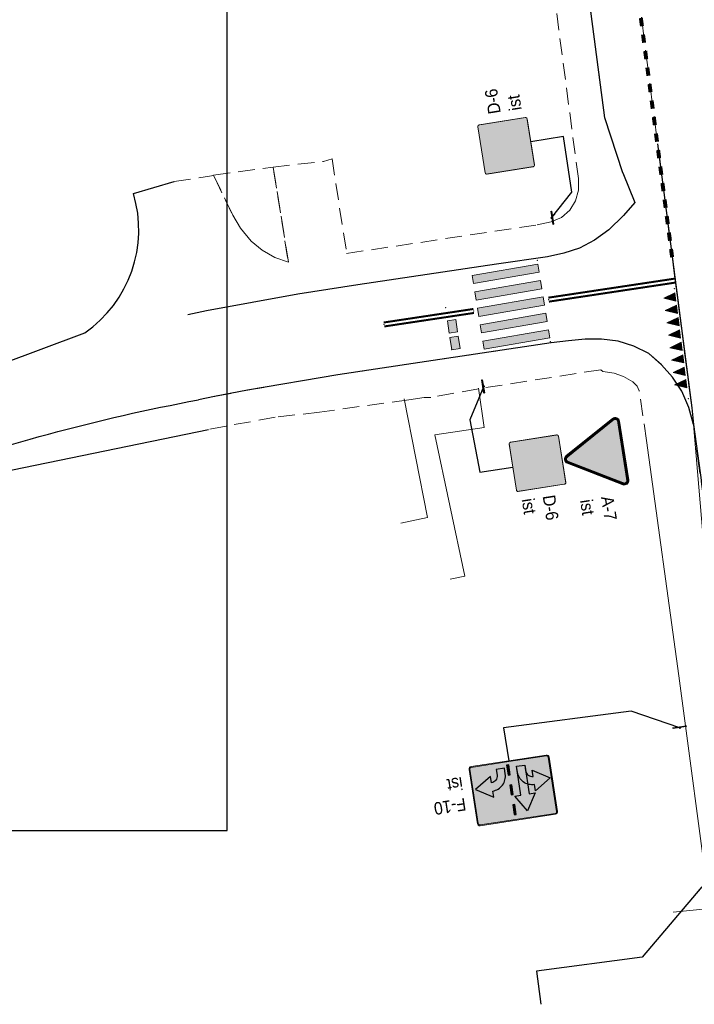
# Model space of a CAD drawing. Header units: metres. Extents: x 6420893 to 6543334, y 5684236 to 5790819.
# Tile 18 of 24: x 6421243 to 6421284, y 5790585 to 5790644. Entities that reach past the tile are written whole.
import ezdxf
from ezdxf.enums import TextEntityAlignment as Align

# ---------------------------------------------------------------- set-up
doc = ezdxf.new("R2010")
doc.units = ezdxf.units.M
doc.header["$XCLIPFRAME"] = 2
doc.linetypes.add('PRZER2-1', pattern=[3, 2, -1])
doc.linetypes.add('PRZER3-1', pattern=[4, 3, -1])
for name, color, linetype in [('gaPionowe', 7, 'Continuous'), ('gaPoziome', 7, 'Continuous'), ('zzz.gaHSDomyslna', 7, 'Continuous'), ('zzz.gaVSDodTekst', 7, 'Continuous'), ('zzz.gaVSDomyslna', 7, 'Continuous'), ('zzz.gaVSNazwa', 7, 'Continuous'), ('zzz.gaVSRamka', 7, 'Continuous'), ('zzz.gaVSStan', 7, 'Continuous'), ('zzz.gaVSWielkość', 7, 'Continuous')]:
    doc.layers.add(name, color=color, linetype=linetype)
for name, color, linetype, lineweight in [('GSLINK', 7, 'Continuous', 18), ('GSLKRW', 7, 'Continuous', 25), ('GSSKOA', 7, 'PRZER3-1', 18), ('GSSKOD', 7, 'PRZER2-1', 18)]:
    doc.layers.add(name, color=color, linetype=linetype, lineweight=lineweight)
doc.styles.add('arial', font='arial.ttf', dxfattribs={"width": 0.9, "height": 1.5})
doc.styles.add('GA-ATR-TEXT', font='arial.ttf', dxfattribs={"width": 0.9})
doc.styles.get("Standard").update_dxf_attribs({"font": 'arial.ttf'})
doc.dimstyles.new('GA-LEADER', dxfattribs={"dimtxt": 1, "dimasz": 1, "dimexe": 1, "dimexo": 1, "dimgap": 1, "dimtad": 1, "dimtxsty": 'Standard', "dimcen": 1, "dimadec": 0, "dimazin": 0, "dimtfac": 1, "dimtmove": 0, "dimatfit": 3, "dimfxl": 1, "dimarcsym": 0})
picture_1 = doc.add_image_def('image4.png', size_in_pixel=(1912, 1096))

# ---------------------------------------------------------------- blocks, each defined once
blk = doc.blocks.new('gaHSPos')
at = {"color": 0, "linetype": 'Continuous', "lineweight": 0}
blk.add_point((0, 0), dxfattribs=at)
blk = doc.blocks.new('*U867')
at = {"layer": 'zzz.gaHSDomyslna'}
for points in [[(-0.633, 3.95), (-0.713, 4.443), (3.229, 5.125), (3.308, 4.632), (-0.633, 3.95)], [(-0.475, 2.962), (-0.554, 3.456), (3.387, 4.138), (3.466, 3.644), (-0.475, 2.962)], [(-0.317, 1.975), (-0.396, 2.468), (3.546, 3.151), (3.625, 2.657), (-0.317, 1.975)], [(-0.158, 0.987), (-0.238, 1.481), (3.704, 2.163), (3.783, 1.67), (-0.158, 0.987)], [(0, 0), (-0.079, 0.494), (3.862, 1.176), (3.941, 0.682), (0, 0)]]:
    blk.add_hatch(color=251, dxfattribs=at).paths.add_polyline_path(points)
at = {"layer": 'zzz.gaHSDomyslna', "color": 251, "linetype": 'Continuous', "lineweight": 0}
for points in [[(-0.633, 3.95), (-0.713, 4.443), (3.229, 5.125), (3.308, 4.632), (-0.633, 3.95)], [(-0.475, 2.962), (-0.554, 3.456), (3.387, 4.138), (3.466, 3.644), (-0.475, 2.962)], [(-0.317, 1.975), (-0.396, 2.468), (3.546, 3.151), (3.625, 2.657), (-0.317, 1.975)], [(-0.158, 0.987), (-0.238, 1.481), (3.704, 2.163), (3.783, 1.67), (-0.158, 0.987)], [(0, 0), (-0.079, 0.494), (3.862, 1.176), (3.941, 0.682), (0, 0)]]:
    blk.add_lwpolyline(points, close=True, dxfattribs=at)
at = {"layer": 'zzz.gaHSDomyslna', "color": 251}
for p in [(3.192, 5.356), (3.978, 0.452)]:
    blk.add_blockref('gaHSPos', p, dxfattribs=at)
blk = doc.blocks.new('*U869')
at = {"layer": 'zzz.gaHSDomyslna', "color": 251}
for points in [[(0.067, -0.496, 0.24, 0.24, 0), (0.133, -0.991, 0.24, 0.24, 0)], [(0.2, -1.487, 0.24, 0.24, 0), (0.267, -1.982, 0.24, 0.24, 0)], [(0.333, -2.478, 0.24, 0.24, 0), (0.4, -2.973, 0.24, 0.24, 0)], [(0.467, -3.469, 0.24, 0.24, 0), (0.533, -3.964, 0.24, 0.24, 0)], [(0.6, -4.46, 0.24, 0.24, 0), (0.667, -4.955, 0.24, 0.24, 0)], [(0.733, -5.451, 0.24, 0.24, 0), (0.8, -5.946, 0.24, 0.24, 0)], [(0.867, -6.442, 0.24, 0.24, 0), (0.933, -6.938, 0.24, 0.24, 0)], [(1, -7.433, 0.24, 0.24, 0), (1.067, -7.929, 0.24, 0.24, 0)], [(1.133, -8.424, 0.24, 0.24, 0), (1.2, -8.92, 0.24, 0.24, 0)], [(1.266, -9.415, 0.24, 0.24, 0), (1.333, -9.911, 0.24, 0.24, 0)], [(1.4, -10.406, 0.24, 0.24, 0), (1.466, -10.902, 0.24, 0.24, 0)], [(1.533, -11.397, 0.24, 0.24, 0), (1.6, -11.893, 0.24, 0.24, 0)], [(1.666, -12.388, 0.24, 0.24, 0), (1.733, -12.884, 0.24, 0.24, 0)], [(1.8, -13.379, 0.24, 0.24, 0), (1.866, -13.875, 0.24, 0.24, 0)], [(1.933, -14.371, 0.24, 0.24, 0), (2, -14.866, 0.24, 0.24, 0)], [(2.066, -15.362, 0.24, 0.24, 0), (2.133, -15.857, 0.24, 0.24, 0)], [(2.2, -16.353, 0.24, 0.24, 0), (2.266, -16.848, 0.24, 0.24, 0)], [(2.333, -17.344, 0.24, 0.24, 0), (2.4, -17.839, 0.24, 0.24, 0)], [(2.466, -18.335, 0.24, 0.24, 0), (2.533, -18.83, 0.24, 0.24, 0)], [(2.6, -19.326, 0.24, 0.24, 0), (2.666, -19.821, 0.24, 0.24, 0)], [(2.733, -20.317, 0.24, 0.24, 0), (2.8, -20.813, 0.24, 0.24, 0)], [(2.866, -21.308, 0.24, 0.24, 0), (2.933, -21.804, 0.24, 0.24, 0)], [(3, -22.299, 0.24, 0.24, 0), (3.066, -22.795, 0.24, 0.24, 0)], [(3.133, -23.29, 0.24, 0.24, 0), (3.2, -23.786, 0.24, 0.24, 0)], [(3.266, -24.281, 0.24, 0.24, 0), (3.333, -24.777, 0.24, 0.24, 0)], [(3.4, -25.272, 0.24, 0.24, 0), (3.466, -25.768, 0.24, 0.24, 0)], [(3.533, -26.263, 0.24, 0.24, 0), (3.599, -26.759, 0.24, 0.24, 0)], [(3.666, -27.255, 0.24, 0.24, 0), (3.733, -27.75, 0.24, 0.24, 0)], [(3.799, -28.246, 0.24, 0.24, 0), (3.866, -28.741, 0.24, 0.24, 0)], [(3.933, -29.237, 0.24, 0.24, 0), (3.999, -29.732, 0.24, 0.24, 0)], [(4.066, -30.228, 0.24, 0.24, 0), (4.133, -30.723, 0.24, 0.24, 0)], [(4.199, -31.219, 0.24, 0.24, 0), (4.266, -31.714, 0.24, 0.24, 0)], [(4.333, -32.21, 0.24, 0.24, 0), (4.399, -32.705, 0.24, 0.24, 0)], [(4.466, -33.201, 0.24, 0.24, 0), (4.533, -33.697, 0.24, 0.24, 0)], [(4.599, -34.192, 0.24, 0.24, 0), (4.666, -34.688, 0.24, 0.24, 0)], [(4.733, -35.183, 0.24, 0.24, 0), (4.799, -35.679, 0.24, 0.24, 0)], [(4.866, -36.174, 0.24, 0.24, 0), (4.933, -36.67, 0.24, 0.24, 0)], [(4.999, -37.165, 0.24, 0.24, 0), (5.066, -37.661, 0.24, 0.24, 0)], [(5.133, -38.156, 0.24, 0.24, 0), (5.199, -38.652, 0.24, 0.24, 0)], [(5.266, -39.147, 0.24, 0.24, 0), (5.333, -39.643, 0.24, 0.24, 0)], [(5.399, -40.138, 0.24, 0.24, 0), (5.466, -40.634, 0.24, 0.24, 0)], [(5.533, -41.13, 0.24, 0.24, 0), (5.599, -41.625, 0.24, 0.24, 0)], [(5.666, -42.121, 0.24, 0.24, 0), (5.733, -42.616, 0.24, 0.24, 0)], [(5.799, -43.112, 0.24, 0.24, 0), (5.866, -43.607, 0.24, 0.24, 0)], [(5.932, -44.103, 0.24, 0.24, 0), (5.999, -44.598, 0.24, 0.24, 0)]]:
    blk.add_lwpolyline(points, format="xyseb", dxfattribs=at)
at = {"color": 251}
for p in [(0, 0), (6.106, -45.391)]:
    blk.add_blockref('gaHSPos', p, dxfattribs=at)
blk = doc.blocks.new('zk.P-13')
at = {"linetype": 'Continuous', "lineweight": 0}
blk.add_hatch(color=0, dxfattribs=at).paths.add_polyline_path([(0.25, 0), (-0.25, 0), (-0.013, -0.705)])
at = {"color": 0, "linetype": 'Continuous', "lineweight": 0}
for p, q in [((-0.25, 0), (0.25, 0)), ((-0.013, -0.705), (-0.25, 0)), ((0.25, 0), (-0.013, -0.705))]:
    blk.add_line(p, q, dxfattribs=at)
blk = doc.blocks.new('*U870')
at = {"layer": 'zzz.gaHSDomyslna', "color": 251}
for p in [(0, 0), (0.833, -6.615)]:
    blk.add_blockref('gaHSPos', p, dxfattribs=at)
at = {"layer": 'zzz.gaHSDomyslna', "color": 251, "rotation": 277.1743242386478}
for p in [(0.062, -0.496), (0.156, -1.24), (0.25, -1.984), (0.343, -2.728), (0.437, -3.473), (0.531, -4.217), (0.624, -4.961), (0.718, -5.705)]:
    blk.add_blockref('zk.P-13', p, dxfattribs=at)
blk = doc.blocks.new('*U871')
at = {"layer": 'zzz.gaHSDomyslna', "color": 251}
for points in [[(-7.642, -1.029, 0.12, 0.12, 0), (-0.018, 0.119, 0.12, 0.12, 0)], [(-7.606, -1.267, 0.12, 0.12, 0), (0.018, -0.119, 0.12, 0.12, 0)]]:
    blk.add_lwpolyline(points, format="xyseb", dxfattribs=at)
at = {"color": 251}
for p in [(0, 0, 10.18), (-7.624, -1.148, 10.18)]:
    blk.add_blockref('gaHSPos', p, dxfattribs=at)
blk = doc.blocks.new('*U872')
at = {"layer": 'zzz.gaHSDomyslna', "color": 251}
for points in [[(-5.412, -0.694, 0.12, 0.12, 0), (-0.018, 0.119, 0.12, 0.12, 0)], [(-5.377, -0.931, 0.12, 0.12, 0), (0.018, -0.119, 0.12, 0.12, 0)]]:
    blk.add_lwpolyline(points, format="xyseb", dxfattribs=at)
at = {"color": 251}
for p in [(0, 0, 10.18), (-5.394, -0.812, 10.18)]:
    blk.add_blockref('gaHSPos', p, dxfattribs=at)
blk = doc.blocks.new('zk.P-14')
at = {"linetype": 'Continuous', "lineweight": 0}
blk.add_hatch(color=0, dxfattribs=at).paths.add_polyline_path([(0.375, -0.5), (0.375, 0), (-0.375, 0), (-0.375, -0.5)])
at = {"color": 0, "linetype": 'Continuous', "lineweight": 0}
blk.add_lwpolyline([(-0.375, 0), (0.375, 0), (0.375, -0.5), (-0.375, -0.5), (-0.375, 0)], dxfattribs=at)
blk = doc.blocks.new('*U873')
at = {"layer": 'zzz.gaHSDomyslna', "color": 251}
for p in [(-0.379, 2.52, 10.18), (0, 0)]:
    blk.add_blockref('gaHSPos', p, dxfattribs=at)
at = {"layer": 'zzz.gaHSDomyslna', "color": 251, "rotation": 98.5626010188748}
for p in [(-0.205, 1.36), (-0.056, 0.371)]:
    blk.add_blockref('zk.P-14', p, dxfattribs=at)
blk = doc.blocks.new('gaVSPos')
blk.add_point((0, 0))
blk = doc.blocks.new('gaVSTVcolumn0')
at = {"color": 0, "linetype": 'ByBlock', "lineweight": -2}
for p, q in [((-400, -30), (400, -30)), ((-400, -60), (-400, -30)), ((400, -60), (-400, -60)), ((400, -30), (400, -60))]:
    blk.add_line(p, q, dxfattribs=at)
blk.add_circle((0, 0), 30, dxfattribs=at)
blk = doc.blocks.new('gaVScolumn0')
at = {"color": 0, "linetype": 'ByBlock', "lineweight": -2}
blk.add_line((0, 0), (0, 400), dxfattribs=at)
at = {"color": 7, "style": 'GA-ATR-TEXT', "width": 0.9}
blk.add_attdef('X2', text='', height=150, dxfattribs=at).set_placement((-50, 0), align=Align.BOTTOM_RIGHT)
blk = doc.blocks.new('*U875')
at = {"layer": 'zzz.gaVSDomyslna', "true_color": 0x2e2e2e}
h = blk.add_hatch(color=250, dxfattribs=at)
edge = h.paths.add_edge_path()
edge.add_line((-280, 594), (280, 594))
edge.add_arc((280, 580), 14, 359.9997, 89.9999, ccw=False)
edge.add_line((294, 580), (294, 20))
edge.add_arc((280, 20), 14, 270.0001, 359.9997, ccw=False)
edge.add_line((280, 6), (-280, 6))
edge.add_arc((-280, 20), 14, 180.0002, 269.9998, ccw=False)
edge.add_line((-294, 20), (-294, 580))
edge.add_arc((-280, 580), 14, 89.9999, 180.0002, ccw=False)
blk = doc.blocks.new('*U876')
at = {"layer": 'zzz.gaVSDomyslna', "color": 7, "lineweight": 0, "true_color": 0xffffff, "const_width": 6}
blk.add_lwpolyline([(280, 3), (-280, 3, -0.414214), (-297, 20), (-297, 580, -0.414214), (-280, 597), (280, 597, -0.414214), (297, 580), (297, 20, -0.414214), (280, 3, -1)], format="xyb", dxfattribs=at)
blk = doc.blocks.new('*U877')
at = {"layer": 'zzz.gaVSDomyslna', "true_color": 0xffffff}
blk.add_hatch(color=7, dxfattribs=at).paths.add_polyline_path([(0, 484), (-279.438, 0), (279.438, 0)])
blk = doc.blocks.new('*U878')
at = {"layer": 'zzz.gaVSDomyslna', "true_color": 0x000000}
h = blk.add_hatch(color=18, dxfattribs=at)
h.paths.add_polyline_path([(-24, 372, 1), (24, 372, 1)])
h.paths.add_polyline_path([(49.7297, 326.351), (0, 345), (-37.2973, 261.081), (-87.4155, 210.963), (-75.7601, 185.321), (-18.6486, 242.432), (-9.72973, 259.459), (0, 186.486), (-46.6216, 121.216), (-77.8378, 27.5676), (-112.5, 23.2348), (-112.5, 11.6777), (-51.0384, 0), (-18.6486, 102.568), (20.4993, 150.613), (90.969, 27.2907), (68.459, 9.13869), (68.459, 0), (93.2432, 0), (134.934, 23.8234), (57.3273, 171.982), (59.8365, 179.509), (49.7297, 223.784), (49.7297, 279.73), (74.5946, 247.095), (74.5946, 163.176), (99.4595, 177.162), (99.4595, 261.081)])
h.paths.add_polyline_path([(219.122, 83.9189), (111.876, 83.9189), (121.645, 65.2703), (228.446, 65.2703)])
h.paths.add_polyline_path([(50.0186, 83.9189), (-16.7151, 83.9189), (-22.6042, 65.2703), (60.675, 65.2703)], flags=17)
h.paths.add_polyline_path([(-66.917, 83.9189), (-219.122, 83.9189), (-228.446, 65.2703), (-73.1332, 65.2703)])
blk = doc.blocks.new('*U879')
at = {"layer": 'zzz.gaVSDomyslna', "color": 7, "linetype": 'Continuous', "lineweight": 0}
blk.add_lwpolyline([(280, 0), (-280, 0, -0.414214), (-300, 20), (-300, 580, -0.414214), (-280, 600), (280, 600, -0.414214), (300, 580), (300, 20, -0.414214)], format="xyb", close=True, dxfattribs=at)
blk = doc.blocks.new('*U880')
at = {"layer": 'zzz.gaVSDomyslna', "color": 7, "true_color": 0xffffff}
for name, p in [('*U876', (0, 0)), ('*U877', (0, 96))]:
    blk.add_blockref(name, p, dxfattribs=at)
at = {"layer": 'zzz.gaVSDomyslna', "color": 250, "true_color": 0x2e2e2e}
blk.add_blockref('*U875', (0, 0), dxfattribs=at)
at = {"layer": 'zzz.gaVSDomyslna', "color": 18, "true_color": 0x000000}
blk.add_blockref('*U878', (0, 108), dxfattribs=at)
at = {"layer": 'zzz.gaVSRamka', "color": 7}
blk.add_blockref('*U879', (0, 0), dxfattribs=at)
blk = doc.blocks.new('*U874')
at = {"layer": 'zzz.gaVSDomyslna'}
blk.add_blockref('*U880', (0, 0), dxfattribs=at)
at = {"layer": 'zzz.gaVSDodTekst', "style": 'arial', "flags": 1}
blk.add_attdef('Addtext', text='', height=1, dxfattribs=at).set_placement((0, 0), align=Align.MIDDLE_LEFT)
at = {"layer": 'zzz.gaVSDomyslna', "style": 'arial', "flags": 1}
for tag in ['Height', 'Width', 'Position', 'Route', 'ItemNo', 'ID']:
    blk.add_attdef(tag, text='', height=1, dxfattribs=at).set_placement((0, 0), align=Align.MIDDLE_LEFT)
at = {"layer": 'zzz.gaVSNazwa', "color": 0, "style": 'GA-ATR-TEXT', "width": 0.9}
blk.add_attdef('Name', text='', height=150, dxfattribs=at).set_placement((400, 375), align=Align.MIDDLE_LEFT)
at = {"layer": 'zzz.gaVSStan', "color": 0, "style": 'GA-ATR-TEXT', "width": 0.9}
blk.add_attdef('State', text='', height=150, dxfattribs=at).set_placement((400, 120), align=Align.MIDDLE_LEFT)
at = {"layer": 'zzz.gaVSWielkość', "style": 'arial', "flags": 1}
blk.add_attdef('Size', text='', height=1, dxfattribs=at).set_placement((0, 0), align=Align.MIDDLE_LEFT)
blk = doc.blocks.new('*U882')
at = {"layer": 'zzz.gaVSDomyslna', "true_color": 0x2e2e2e}
h = blk.add_hatch(color=250, dxfattribs=at)
edge = h.paths.add_edge_path()
edge.add_line((-280, 594), (280, 594))
edge.add_arc((280, 580), 14, 359.9997, 89.9999, ccw=False)
edge.add_line((294, 580), (294, 20))
edge.add_arc((280, 20), 14, 270.0001, 359.9997, ccw=False)
edge.add_line((280, 6), (-280, 6))
edge.add_arc((-280, 20), 14, 180.0002, 269.9998, ccw=False)
edge.add_line((-294, 20), (-294, 580))
edge.add_arc((-280, 580), 14, 89.9999, 180.0002, ccw=False)
blk = doc.blocks.new('*U883')
at = {"layer": 'zzz.gaVSDomyslna', "color": 7, "lineweight": 0, "true_color": 0xffffff, "const_width": 6}
blk.add_lwpolyline([(280, 3), (-280, 3, -0.414214), (-297, 20), (-297, 580, -0.414214), (-280, 597), (280, 597, -0.414214), (297, 580), (297, 20, -0.414214), (280, 3, -1)], format="xyb", dxfattribs=at)
blk = doc.blocks.new('*U884')
at = {"layer": 'zzz.gaVSDomyslna', "true_color": 0xffffff}
blk.add_hatch(color=7, dxfattribs=at).paths.add_polyline_path([(0, 484), (-279.438, 0), (279.438, 0)])
blk = doc.blocks.new('*U885')
at = {"layer": 'zzz.gaVSDomyslna', "true_color": 0x000000}
h = blk.add_hatch(color=18, dxfattribs=at)
h.paths.add_polyline_path([(-24, 372, 1), (24, 372, 1)])
h.paths.add_polyline_path([(49.7297, 326.351), (0, 345), (-37.2973, 261.081), (-87.4155, 210.963), (-75.7601, 185.321), (-18.6486, 242.432), (-9.72973, 259.459), (0, 186.486), (-46.6216, 121.216), (-77.8378, 27.5676), (-112.5, 23.2348), (-112.5, 11.6777), (-51.0384, 0), (-18.6486, 102.568), (20.4993, 150.613), (90.969, 27.2907), (68.459, 9.13869), (68.459, 0), (93.2432, 0), (134.934, 23.8234), (57.3273, 171.982), (59.8365, 179.509), (49.7297, 223.784), (49.7297, 279.73), (74.5946, 247.095), (74.5946, 163.176), (99.4595, 177.162), (99.4595, 261.081)])
h.paths.add_polyline_path([(219.122, 83.9189), (111.876, 83.9189), (121.645, 65.2703), (228.446, 65.2703)])
h.paths.add_polyline_path([(50.0186, 83.9189), (-16.7151, 83.9189), (-22.6042, 65.2703), (60.675, 65.2703)], flags=17)
h.paths.add_polyline_path([(-66.917, 83.9189), (-219.122, 83.9189), (-228.446, 65.2703), (-73.1332, 65.2703)])
blk = doc.blocks.new('*U886')
at = {"layer": 'zzz.gaVSDomyslna', "color": 7, "linetype": 'Continuous', "lineweight": 0}
blk.add_lwpolyline([(280, 0), (-280, 0, -0.414214), (-300, 20), (-300, 580, -0.414214), (-280, 600), (280, 600, -0.414214), (300, 580), (300, 20, -0.414214)], format="xyb", close=True, dxfattribs=at)
blk = doc.blocks.new('*U887')
at = {"layer": 'zzz.gaVSDomyslna', "color": 7, "true_color": 0xffffff}
for name, p in [('*U883', (0, 0)), ('*U884', (0, 96))]:
    blk.add_blockref(name, p, dxfattribs=at)
at = {"layer": 'zzz.gaVSDomyslna', "color": 250, "true_color": 0x2e2e2e}
blk.add_blockref('*U882', (0, 0), dxfattribs=at)
at = {"layer": 'zzz.gaVSDomyslna', "color": 18, "true_color": 0x000000}
blk.add_blockref('*U885', (0, 108), dxfattribs=at)
at = {"layer": 'zzz.gaVSRamka', "color": 7}
blk.add_blockref('*U886', (0, 0), dxfattribs=at)
blk = doc.blocks.new('*U881')
at = {"layer": 'zzz.gaVSDomyslna'}
blk.add_blockref('*U887', (0, 0), dxfattribs=at)
at = {"layer": 'zzz.gaVSDodTekst', "style": 'arial', "flags": 1}
blk.add_attdef('Addtext', text='', height=1, dxfattribs=at).set_placement((0, 0), align=Align.MIDDLE_LEFT)
at = {"layer": 'zzz.gaVSDomyslna', "style": 'arial', "flags": 1}
for tag in ['Height', 'Width', 'Position', 'Route', 'ItemNo', 'ID']:
    blk.add_attdef(tag, text='', height=1, dxfattribs=at).set_placement((0, 0), align=Align.MIDDLE_LEFT)
at = {"layer": 'zzz.gaVSNazwa', "color": 0, "style": 'GA-ATR-TEXT', "width": 0.9}
blk.add_attdef('Name', text='', height=150, dxfattribs=at).set_placement((400, 375), align=Align.MIDDLE_LEFT)
at = {"layer": 'zzz.gaVSStan', "color": 0, "style": 'GA-ATR-TEXT', "width": 0.9}
blk.add_attdef('State', text='', height=150, dxfattribs=at).set_placement((400, 120), align=Align.MIDDLE_LEFT)
at = {"layer": 'zzz.gaVSWielkość', "style": 'arial', "flags": 1}
blk.add_attdef('Size', text='', height=1, dxfattribs=at).set_placement((0, 0), align=Align.MIDDLE_LEFT)
blk = doc.blocks.new('*U889')
at = {"layer": 'zzz.gaVSDomyslna', "color": 251, "linetype": 'Continuous', "lineweight": 0, "true_color": 0x4c4c4c, "const_width": 30}
blk.add_lwpolyline([(356.469, 710.423), (-356.469, 710.423, 0.563712), (-391.037, 653.297), (-33.775, 34.5, 0.563661), (32.9409, 33.1218), (390.215, 651.94, 0.577186), (356.469, 710.423)], format="xyb", close=True, dxfattribs=at)
blk = doc.blocks.new('*U890')
at = {"layer": 'zzz.gaVSDomyslna', "linetype": 'Continuous', "lineweight": 0, "true_color": 0xe2e2e2}
h = blk.add_hatch(color=254, dxfattribs=at)
h.dxf.hatch_style = 1
h.paths.add_polyline_path([(0, 695.423), (-356.469, 695.423, 0.262443), (-377.021, 683.837, 0.259425), (-377.874, 660.497), (-19.9889, 40.6218, 0.279187), (-0.646341, 29.9873, 0.229204), (20.2988, 41.2251), (378.047, 660.797, 0.284586), (377.352, 683.315, 0.237857), (356.126, 695.423)])
at = {"layer": 'zzz.gaVSDomyslna', "color": 254, "linetype": 'Continuous', "lineweight": 0, "true_color": 0xe2e2e2}
blk.add_point((0, 0), dxfattribs=at)
blk = doc.blocks.new('*U891')
at = {"layer": 'zzz.gaVSDomyslna', "color": 7, "linetype": 'Continuous', "lineweight": 0}
blk.add_line((-356.469, 725.423), (356.469, 725.423), dxfattribs=at)
blk.add_lwpolyline([(356.473, 725.423), (-356.469, 725.423, 0.565749), (-404.17, 646.043), (-46.7654, 27, 0.565707), (45.7889, 25.3753), (403.206, 644.44, 0.577211)], format="xyb", close=True, dxfattribs=at)
blk.add_point((0, 0), dxfattribs=at)
blk = doc.blocks.new('*U892')
at = {"layer": 'zzz.gaVSDomyslna', "color": 251, "true_color": 0x4c4c4c}
blk.add_blockref('*U889', (0, 0), dxfattribs=at)
at = {"layer": 'zzz.gaVSDomyslna', "color": 254, "true_color": 0xe2e2e2}
blk.add_blockref('*U890', (0, 0), dxfattribs=at)
at = {"layer": 'zzz.gaVSRamka', "color": 7}
blk.add_blockref('*U891', (0, 0), dxfattribs=at)
blk = doc.blocks.new('*U888')
at = {"layer": 'zzz.gaVSDomyslna'}
blk.add_blockref('*U892', (0, 0), dxfattribs=at)
at = {"layer": 'zzz.gaVSDodTekst', "style": 'arial', "flags": 1}
blk.add_attdef('Addtext', text='', height=1, dxfattribs=at).set_placement((0, 0), align=Align.MIDDLE_LEFT)
at = {"layer": 'zzz.gaVSDomyslna', "style": 'arial', "flags": 1}
for tag in ['Height', 'Width', 'Position', 'Route', 'ItemNo', 'ID']:
    blk.add_attdef(tag, text='', height=1, dxfattribs=at).set_placement((0, 0), align=Align.MIDDLE_LEFT)
at = {"layer": 'zzz.gaVSNazwa', "color": 0, "style": 'GA-ATR-TEXT', "width": 0.9}
blk.add_attdef('Name', text='', height=150, dxfattribs=at).set_placement((510, 438), align=Align.MIDDLE_LEFT)
at = {"layer": 'zzz.gaVSStan', "color": 0, "style": 'GA-ATR-TEXT', "width": 0.9}
blk.add_attdef('State', text='', height=150, dxfattribs=at).set_placement((510, 183), align=Align.MIDDLE_LEFT)
at = {"layer": 'zzz.gaVSWielkość', "style": 'arial', "flags": 1}
blk.add_attdef('Size', text='', height=1, dxfattribs=at).set_placement((0, 0), align=Align.MIDDLE_LEFT)
blk = doc.blocks.new('*U899')
at = {"layer": 'zzz.gaVSDomyslna', "true_color": 0x2e2e2e}
h = blk.add_hatch(color=250, dxfattribs=at)
edge = h.paths.add_edge_path()
edge.add_line((0, 0), (-457.5, 0))
edge.add_arc((-457.5, 30), 30, 179.99996, 270.00004, ccw=False)
edge.add_line((-487.5, 30), (-487.5, 690))
edge.add_arc((-457.5, 690), 30, 89.99996, 180.00004, ccw=False)
edge.add_line((-457.5, 720), (457.5, 720))
edge.add_arc((457.5, 690), 30, 359.99996, 90.00004, ccw=False)
edge.add_line((487.5, 690), (487.5, 30))
edge.add_arc((457.5, 30), 30, 269.99996, 0.00004, ccw=False)
edge.add_line((457.5, 0), (0, 0))
edge.add_line((0, 0), (0, 0))
at = {"layer": 'zzz.gaVSDomyslna', "true_color": 0xffffff}
h = blk.add_hatch(color=7, dxfattribs=at)
edge = h.paths.add_edge_path()
edge.add_line((0, 0), (0, 10))
edge.add_line((0, 10), (457.5, 10))
edge.add_arc((457.5, 30), 20, 269.99996, 0.00004)
edge.add_line((477.5, 30), (477.5, 690))
edge.add_arc((457.5, 690), 20, 359.99996, 90.00004)
edge.add_line((457.5, 710), (-457.5, 710))
edge.add_arc((-457.5, 690), 20, 89.99996, 180.00004)
edge.add_line((-477.5, 690), (-477.5, 30))
edge.add_arc((-457.5, 30), 20, 179.99996, 270.00004)
edge.add_line((-457.5, 10), (0, 10))
edge.add_line((0, 10), (0, 0))
edge.add_line((0, 0), (-457.5, 0))
edge.add_arc((-457.5, 30), 30, 179.99996, 270.00004, ccw=False)
edge.add_line((-487.5, 30), (-487.5, 690))
edge.add_arc((-457.5, 690), 30, 89.99996, 180.00004, ccw=False)
edge.add_line((-457.5, 720), (457.5, 720))
edge.add_arc((457.5, 690), 30, 359.99996, 90.00004, ccw=False)
edge.add_line((487.5, 690), (487.5, 30))
edge.add_arc((457.5, 30), 30, 269.99996, 0.00004, ccw=False)
edge.add_line((457.5, 0), (0, 0))
edge.add_line((0, 0), (0, 0))
at = {"layer": 'zzz.gaVSDomyslna', "color": 250, "lineweight": 0, "true_color": 0x2e2e2e}
blk.add_lwpolyline([(0, 0), (-457.5, 0, -0.414214), (-487.5, 30), (-487.5, 690, -0.414214), (-457.5, 720), (457.5, 720, -0.414214), (487.5, 690), (487.5, 30, -0.414214), (457.5, 0), (0, 0)], format="xyb", close=True, dxfattribs=at)
at = {"layer": 'zzz.gaVSDomyslna', "color": 7, "lineweight": 0, "true_color": 0xffffff}
blk.add_lwpolyline([(0, 0), (0, 10), (457.5, 10, 0.414214), (477.5, 30), (477.5, 690, 0.414214), (457.5, 710), (-457.5, 710, 0.414214), (-477.5, 690), (-477.5, 30, 0.414214), (-457.5, 10), (0, 10), (0, 0), (-457.5, 0, -0.414214), (-487.5, 30), (-487.5, 690, -0.414214), (-457.5, 720), (457.5, 720, -0.414214), (487.5, 690), (487.5, 30, -0.414214), (457.5, 0), (0, 0)], format="xyb", close=True, dxfattribs=at)
at = {"layer": 'zzz.gaVSRamka', "color": 7, "lineweight": 0}
blk.add_lwpolyline([(0, 0), (-457.5, 0, -0.414214), (-487.5, 30), (-487.5, 690, -0.414214), (-457.5, 720), (457.5, 720, -0.414214), (487.5, 690), (487.5, 30, -0.414214), (457.5, 0), (0, 0)], format="xyb", dxfattribs=at)
blk = doc.blocks.new('*U894')
at = {"layer": 'zzz.gaVSDomyslna', "linetype": 'ByBlock', "lineweight": -2, "true_color": 0xffffff}
blk.add_hatch(color=7, dxfattribs=at).paths.add_polyline_path([(-130, 250), (-130, 325), (-330, 200), (-130, 75), (-130, 150, -0.414214), (-50, 70), (-50, 0), (50, 0), (50, 70, 0.414214)])
at = {"layer": 'zzz.gaVSDomyslna', "color": 7, "linetype": 'ByBlock', "lineweight": -2, "true_color": 0xffffff}
blk.add_lwpolyline([(50, 70), (50, 0), (-50, 0), (-50, 70, 0.414214), (-130, 150), (-130, 150), (-130, 75), (-330, 200), (-130, 325), (-130, 250, -0.414214)], format="xyb", close=True, dxfattribs=at)
blk = doc.blocks.new('*U895')
at = {"layer": 'zzz.gaVSDomyslna', "linetype": 'ByBlock', "lineweight": -2, "true_color": 0xffffff}
for points in [[(12.5, 570), (-12.5, 570), (-12.5, 450), (12.5, 450)], [(12.5, 330), (-12.5, 330), (-12.5, 210), (12.5, 210)], [(-12.5, -30), (12.5, -30), (12.5, 90), (-12.5, 90)]]:
    blk.add_hatch(color=7, dxfattribs=at).paths.add_polyline_path(points)
at = {"layer": 'zzz.gaVSDomyslna', "color": 7, "linetype": 'ByBlock', "lineweight": -2, "true_color": 0xffffff}
for points in [[(12.5, 570), (-12.5, 570), (-12.5, 450), (12.5, 450)], [(12.5, 330), (-12.5, 330), (-12.5, 210), (12.5, 210)], [(12.5, 90), (-12.5, 90), (-12.5, -30), (12.5, -30)]]:
    blk.add_lwpolyline(points, close=True, dxfattribs=at)
blk = doc.blocks.new('*U896')
at = {"layer": 'zzz.gaVSDomyslna', "linetype": 'ByBlock', "lineweight": -2, "true_color": 0xffffff}
blk.add_hatch(color=7, dxfattribs=at).paths.add_polyline_path([(50, 350), (125, 350), (0, 550), (-125, 350), (-50, 350), (-50, 0), (50, 0)])
at = {"layer": 'zzz.gaVSDomyslna', "color": 7, "linetype": 'ByBlock', "lineweight": -2, "true_color": 0xffffff}
blk.add_lwpolyline([(-50, 350), (-125, 350), (0, 550), (125, 350), (50, 350), (50, 0), (-50, 0)], close=True, dxfattribs=at)
blk = doc.blocks.new('*U897')
at = {"layer": 'zzz.gaVSDomyslna', "linetype": 'ByBlock', "lineweight": -2, "true_color": 0xffffff}
blk.add_hatch(color=7, dxfattribs=at).paths.add_polyline_path([(-130, 250), (-130, 325), (-330, 200), (-130, 75), (-130, 150, -0.414214), (-50, 70), (-50, 0), (50, 0), (50, 70, 0.414214)])
at = {"layer": 'zzz.gaVSDomyslna', "color": 7, "linetype": 'ByBlock', "lineweight": -2, "true_color": 0xffffff}
blk.add_lwpolyline([(50, 70), (50, 0), (-50, 0), (-50, 70, 0.414214), (-130, 150), (-130, 150), (-130, 75), (-330, 200), (-130, 325), (-130, 250, -0.414214)], format="xyb", close=True, dxfattribs=at)
blk = doc.blocks.new('*U898')
at = {"layer": 'zzz.gaVSDomyslna', "color": 7, "true_color": 0xffffff}
for name, p in [('*U896', (-132.5, 80)), ('*U895', (20, 80)), ('*U897', (-132.5, 80))]:
    blk.add_blockref(name, p, dxfattribs=at)
at = {"layer": 'zzz.gaVSDomyslna', "color": 7, "true_color": 0xffffff, "xscale": -1}
blk.add_blockref('*U894', (115, 80), dxfattribs=at)
blk = doc.blocks.new('*U893')
at = {"layer": 'zzz.gaVSDomyslna'}
for name in ['*U899', '*U898']:
    blk.add_blockref(name, (0, 0), dxfattribs=at)
at = {"layer": 'zzz.gaVSDodTekst', "style": 'arial', "flags": 1}
blk.add_attdef('Addtext', text='', height=1, dxfattribs=at).set_placement((0, 0), align=Align.MIDDLE_LEFT)
at = {"layer": 'zzz.gaVSDomyslna', "style": 'arial', "flags": 1}
for tag in ['Width', 'Height', 'Position', 'Route', 'ItemNo', 'ID']:
    blk.add_attdef(tag, text='', height=1, dxfattribs=at).set_placement((0, 0), align=Align.MIDDLE_LEFT)
at = {"layer": 'zzz.gaVSNazwa', "color": 0, "style": 'GA-ATR-TEXT', "width": 0.9}
blk.add_attdef('Name', text='', height=150, dxfattribs=at).set_placement((587.5, 435), align=Align.MIDDLE_LEFT)
at = {"layer": 'zzz.gaVSStan', "color": 0, "style": 'GA-ATR-TEXT', "width": 0.9}
blk.add_attdef('State', text='', height=150, dxfattribs=at).set_placement((587.5, 180), align=Align.MIDDLE_LEFT)
at = {"layer": 'zzz.gaVSWielkość', "style": 'arial', "flags": 1}
blk.add_attdef('Size', text='', height=1, dxfattribs=at).set_placement((0, 0), align=Align.MIDDLE_LEFT)

msp = doc.modelspace()

# ---------------------------------------------------------------- linework, layer by layer
for points in [[(6421201.482, 5790602.709), (6421211.515, 5790610.066), (6421219.764, 5790614.525), (6421236.894, 5790621.808), (6421246.933, 5790625.561, 0.325415), (6421249.862, 5790633.922), (6421252.304, 5790634.645)], [(6421202.661, 5790599.694), (6421214.656, 5790607.108, -0.042412), (6421220.534, 5790610.055), (6421235.944, 5790616.697, -0.040747), (6421253.763, 5790621.531, -0.091663)]]:
    msp.add_lwpolyline(points, format="xyb")
msp.add_lwpolyline([(6421203.794, 5790598.519), (6421216.196, 5790606.206), (6421222.536, 5790609.434), (6421234.38, 5790614.59), (6421241.208, 5790617.051), (6421254.378, 5790619.755)])
at = {"layer": 'GSLINK', "linetype": 'Continuous', "lineweight": 18, "elevation": 10.18}
for points in [[(6421268.91, 5790610.76), (6421269.79, 5790610.94), (6421267.99, 5790619.43), (6421270.95, 5790619.87), (6421270.61, 5790622.24)], [(6421265.94, 5790614.13), (6421267.54, 5790614.47), (6421266.14, 5790621.59)], [(6421283.529, 5790620.052), (6421284.79, 5790605.22), (6421286.72, 5790591.29), (6421287.4, 5790591.36)], [(6421280.712, 5790619.095), (6421282.65, 5790604.94), (6421284.52, 5790590.96), (6421282.32, 5790590.74)]]:
    msp.add_lwpolyline(points, dxfattribs=at)
at = {"layer": 'GSLKRW', "linetype": 'Continuous', "lineweight": 25, "elevation": 10.18}
for points in [[(6421279.284, 5790635.178), (6421278.2, 5790638.47), (6421275.6, 5790658.3), (6421276.15, 5790670.48), (6421276.17, 5790676.54)], [(6421281.375, 5790636.915), (6421283.432, 5790621.049), (6421283.529, 5790620.052), (6421285.57, 5790605.38), (6421287.4, 5790591.36), (6421288.79, 5790580.79), (6421291.53, 5790560.12), (6421293.62, 5790543.95), (6421294.18, 5790539.48), (6421296.4, 5790522.4)], [(6421279.284, 5790635.178), (6421280.002, 5790633.388), (6421279.328, 5790632.6), (6421278.439, 5790631.74), (6421277.581, 5790631.127), (6421276.691, 5790630.655), (6421275.738, 5790630.337), (6421274.752, 5790630.129), (6421271.7, 5790629.681), (6421263.353, 5790628.435), (6421259.75, 5790627.88), (6421254.259, 5790626.876), (6421253.137, 5790626.631)], [(6421283.529, 5790620.052), (6421283.258, 5790621.065), (6421282.835, 5790622.051), (6421282.279, 5790622.899), (6421281.616, 5790623.645), (6421280.858, 5790624.313), (6421279.957, 5790624.754), (6421279.007, 5790625.062), (6421278.006, 5790625.177), (6421277.016, 5790625.181), (6421276.019, 5790625.077), (6421274.987, 5790624.963), (6421267.082, 5790623.784), (6421262.154, 5790623.042), (6421256.716, 5790622.113), (6421254.725, 5790621.732), (6421253.763, 5790621.531)]]:
    msp.add_lwpolyline(points, dxfattribs=at)
at = {"layer": 'GSSKOA', "linetype": 'PRZER3-1', "lineweight": 18, "ltscale": 0.5, "elevation": 10.18}
for points in [[(6421279.284, 5790635.178), (6421278.2, 5790638.47), (6421275.6, 5790658.3), (6421276.15, 5790670.48), (6421276.17, 5790676.54), (6421279.4, 5790652.47), (6421281.375, 5790636.915)], [(6421281.375, 5790636.915), (6421283.432, 5790621.049), (6421283.529, 5790620.052), (6421283.258, 5790621.065), (6421282.835, 5790622.051), (6421282.279, 5790622.899), (6421281.616, 5790623.645), (6421280.858, 5790624.313), (6421279.957, 5790624.754), (6421279.007, 5790625.062), (6421278.006, 5790625.177), (6421277.016, 5790625.181), (6421276.019, 5790625.077), (6421274.987, 5790624.963), (6421267.082, 5790623.784), (6421262.154, 5790623.042), (6421256.716, 5790622.113), (6421254.725, 5790621.732), (6421253.763, 5790621.531)], [(6421296.4, 5790522.4), (6421294.18, 5790539.48), (6421293.62, 5790543.95), (6421291.53, 5790560.12), (6421288.79, 5790580.79), (6421287.4, 5790591.36), (6421283.529, 5790620.052), (6421283.432, 5790621.049), (6421281.375, 5790636.915)], [(6421280.002, 5790633.388), (6421279.284, 5790635.178)]]:
    msp.add_lwpolyline(points, dxfattribs=at)
at = {"layer": 'GSSKOD', "linetype": 'PRZER2-1', "lineweight": 18, "ltscale": 0.5, "elevation": 10.18}
for points in [[(6421276.613, 5790634.825), (6421274.83, 5790648.42), (6421273.77, 5790648.26), (6421273.47, 5790650.68), (6421274.54, 5790650.8), (6421273.54, 5790658.41), (6421273.44, 5790666.61), (6421273, 5790666.35), (6421272.91, 5790667.7), (6421273.4, 5790667.96), (6421273.45, 5790676.3), (6421273.06, 5790678.18), (6421275.96, 5790678.54), (6421276.17, 5790676.54), (6421276.15, 5790670.48), (6421275.6, 5790658.3), (6421278.2, 5790638.47), (6421279.284, 5790635.178)], [(6421252.304, 5790634.645), (6421254.55, 5790634.99), (6421254.678, 5790635.029), (6421255.83, 5790632.629), (6421256.305, 5790631.839), (6421256.94, 5790631.067), (6421257.606, 5790630.53), (6421258.357, 5790630.085), (6421259.179, 5790629.805), (6421258.255, 5790635.523), (6421261.28, 5790635.85), (6421261.802, 5790636.019), (6421262.681, 5790630.331), (6421274.14, 5790632.046), (6421274.978, 5790632.228), (6421275.596, 5790632.481), (6421276.108, 5790632.923), (6421276.446, 5790633.5), (6421276.616, 5790634.123), (6421276.613, 5790634.825)], [(6421253.763, 5790621.531), (6421254.725, 5790621.732), (6421256.716, 5790622.113), (6421262.154, 5790623.042), (6421267.082, 5790623.784), (6421274.987, 5790624.963), (6421276.019, 5790625.077), (6421277.016, 5790625.181), (6421278.006, 5790625.177), (6421279.007, 5790625.062), (6421279.957, 5790624.754), (6421280.858, 5790624.313), (6421281.616, 5790623.645), (6421282.279, 5790622.899), (6421282.835, 5790622.051), (6421283.258, 5790621.065), (6421283.529, 5790620.052)], [(6421280.712, 5790619.095), (6421280.278, 5790622.072), (6421280.149, 5790622.351), (6421279.884, 5790622.617), (6421279.331, 5790622.938), (6421278.77, 5790623.137), (6421278.086, 5790623.242), (6421277.96, 5790623.34), (6421270.603, 5790622.2), (6421267.75, 5790621.68), (6421267.34, 5790621.67), (6421266.41, 5790621.54), (6421261.056, 5790620.793), (6421258.38, 5790620.49), (6421254.062, 5790619.702)]]:
    msp.add_lwpolyline(points, dxfattribs=at)
msp.add_lwpolyline([(6421258.255, 5790635.523), (6421259.179, 5790629.805), (6421258.357, 5790630.085), (6421257.606, 5790630.53), (6421256.94, 5790631.067), (6421256.305, 5790631.839), (6421255.83, 5790632.629), (6421254.678, 5790635.029)], close=True, dxfattribs=at)

# ---------------------------------------------------------------- block references
at = {"layer": 'gaPionowe', "xscale": 0.005, "yscale": 0.005}
for name, p, rotation, values in [('*U874', (6421273.748, 5790637.036), 99.09757946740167, {'Name': 'D-6', 'State': 'ist'}), ('*U888', (6421275.784, 5790617.927), 278.86462339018, {'Name': 'A-7', 'State': 'ist'}), ('*U881', (6421272.672, 5790617.495), 278.8646233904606, {'Name': 'D-6', 'State': 'ist'}), ('*U893', (6421272.424, 5790599.844), 188.7272776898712, {'Name': 'F-10', 'State': 'ist'})]:
    msp.add_blockref(name, p, dxfattribs=dict(at, rotation=rotation)).add_auto_attribs(values)
at = {"layer": 'gaPionowe'}
for name, p, xscale, yscale, rotation in [('gaVScolumn0', (6421275.723, 5790637.353), 0.005, 0.005, 99.09757946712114), ('gaVSTVcolumn0', (6421275.004, 5790632.465), 0.001, 0.001, 99.09757946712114), ('gaVSTVcolumn0', (6421270.927, 5790622.345), 0.001, 0.001, 278.86462339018), ('gaVScolumn0', (6421270.695, 5790617.187), 0.005, 0.005, 278.86462339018), ('gaVScolumn0', (6421272.121, 5790601.821), 0.005, 0.005, 188.7272776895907), ('gaVSTVcolumn0', (6421282.706, 5790601.819), 0.001, 0.001, 188.7272776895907), ('gaVScolumn0', (6421274.104, 5790587.199), 0.005, 0.005, 187.1743242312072)]:
    msp.add_blockref(name, p, dxfattribs=dict(at, xscale=xscale, yscale=yscale, rotation=rotation))
for p, rotation in [((6421275.004, 5790632.465), 99.09757946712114), ((6421270.927, 5790622.345), 278.86462339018), ((6421282.706, 5790601.819), 188.7272776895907)]:
    msp.add_blockref('gaVSPos', p, dxfattribs=dict(at, rotation=rotation))
at = {"layer": 'gaPoziome', "rotation": 359.7877659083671}
msp.add_blockref('*U869', (6421276.417, 5790674.72), dxfattribs=at)
at = {"layer": 'gaPoziome'}
for name, p in [('*U867', (6421270.948, 5790624.568)), ('*U871', (6421282.447, 5790628.7)), ('*U870', (6421282.386, 5790628.214)), ('*U872', (6421270.321, 5790626.874)), ('*U873', (6421269.003, 5790624.546))]:
    msp.add_blockref(name, p, dxfattribs=at)

# ---------------------------------------------------------------- pictures from other files: only their frames are drawn
image = msp.add_image(picture_1, insert=(6421159.575, 5790576.773, 20.16), size_in_units=(185.223, 106.174), rotation=0, dxfattribs=dict(brightness=80, fade=30))
image.set_boundary_path([(119.08, 900.534), (989.705, 302.817)])

# ---------------------------------------------------------------- leaders
at = {"layer": 'gaPionowe'}
for points in [[(6421275.004, 5790632.465), (6421276.225, 5790634.02), (6421275.723, 5790637.353)], [(6421270.927, 5790622.345), (6421270.094, 5790620.332), (6421270.695, 5790617.187)], [(6421282.706, 5790601.819), (6421279.782, 5790602.82), (6421272.121, 5790601.821)], [(6421284.046, 5790592.271), (6421280.453, 5790588.044), (6421274.104, 5790587.199)]]:
    msp.add_leader(points, dimstyle='GA-LEADER', override={"dimasz": 0.3}, dxfattribs=at)

doc.saveas('drawing.dxf')
